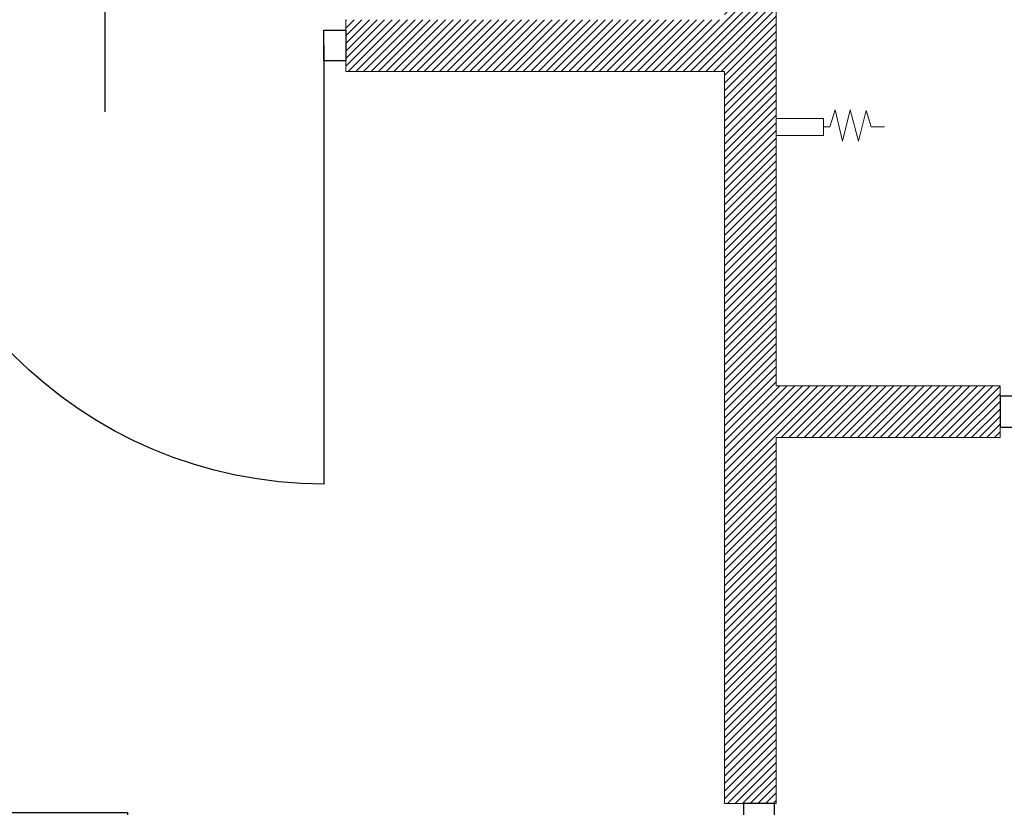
# Model space of a CAD drawing. Header units: inches. Extents: x 27484 to 71626, y -45113 to 39.
# Tile 103 of 256: x 34622 to 34850, y -32204 to -32021. Entities that reach past the tile are written whole.
import ezdxf

# ---------------------------------------------------------------- set-up
doc = ezdxf.new("R2010")
doc.units = ezdxf.units.IN
doc.header["$LTSCALE"] = 50
doc.header["$MEASUREMENT"] = 0
for name, color, linetype, lineweight in [('A-ARMATURA', 45, 'Continuous', 5), ('A-SCIANY', 5, 'Continuous', 18), ('A-SLUSARKA', 4, 'Continuous', 13), ('A-ść. istn.', 8, 'Continuous', 0), ('R-MET-DRZ', 7, 'Continuous', 15)]:
    doc.layers.add(name, color=color, linetype=linetype, lineweight=lineweight)
for name, color, linetype in [('koncepcja', 6, 'Continuous'), ('S-DRZ-', 7, 'Continuous'), ('S-DRZ-O', 7, 'Continuous'), ('S-DRZ-SKRZYD', 5, 'Continuous'), ('S-DRZ-WEGAR', 7, 'Continuous')]:
    doc.layers.add(name, color=color, linetype=linetype)

# ---------------------------------------------------------------- blocks, each defined once
blk = doc.blocks.new('A$C1D21525B')
at = {"layer": 'A-ARMATURA'}
blk.add_lwpolyline([(0, 11.01), (0, 12.5), (-3.99, 13.74), (3.32, 15.39), (-3.99, 17.22), (3.32, 19.09), (-3.82, 20.87), (0, 22.08), (0, 25.18)], dxfattribs=at)
blk.add_lwpolyline([(1.99, 0), (-1.99, 0), (-1.99, 11.01), (1.99, 11.01)], close=True, dxfattribs=at)
blk = doc.blocks.new('D90-L-DL')
at = {"layer": 'S-DRZ-'}
blk.add_arc((-45, 0), 90, 270, 0, dxfattribs=at)
at = {"layer": 'S-DRZ-O'}
blk.add_line((0, 15.12), (0, -15.12), dxfattribs=at)
at = {"layer": 'S-DRZ-SKRZYD'}
blk.add_line((-45, 0), (-45, -90), dxfattribs=at)
at = {"layer": 'S-DRZ-WEGAR'}
for points in [[(-50, -3.5), (-45, -3.5), (-45, 3.5), (-50, 3.5)], [(45, 3.5), (50, 3.5), (50, -3.5), (45, -3.5)]]:
    blk.add_lwpolyline(points, close=True, dxfattribs=at)
blk = doc.blocks.new('A$C07123322')
at = {"layer": 'A-SLUSARKA', "xscale": 1.020000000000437, "yscale": 1.020000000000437, "zscale": 1.020000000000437, "rotation": 270}
blk.add_blockref('D90-L-DL', (40.58, -45.9), dxfattribs=at)
blk = doc.blocks.new('A$C0BC40F88')
at = {"layer": 'S-DRZ-'}
blk.add_arc((5.1, 101.8), 101.8, 270, 0, dxfattribs=at)
at = {"layer": 'S-DRZ-O'}
blk.add_line((56, 117.22), (56, 86.38), dxfattribs=at)
at = {"layer": 'S-DRZ-SKRZYD'}
blk.add_line((5.1, 101.8), (5.1, 0), dxfattribs=at)
at = {"layer": 'S-DRZ-WEGAR'}
for points in [[(0, 98.23), (5.1, 98.23), (5.1, 105.37), (0, 105.37)], [(106.9, 105.37), (112, 105.37), (112, 98.23), (106.9, 98.23)]]:
    blk.add_lwpolyline(points, close=True, dxfattribs=at)

msp = doc.modelspace()

# ---------------------------------------------------------------- hatches: boundary and pattern name
at = {"layer": 'A-ść. istn.', "ltscale": 0.1}
h = msp.add_hatch(dxfattribs=at)
h.set_pattern_fill('ANSI31', color=256, scale=10)
h.set_pattern_definition([(45, (31560.1443, -34930.5661), (-0.88388348, 0.88388348), [])])
h.paths.add_polyline_path([(34797.48246, -31806.06607), (34785.48246, -31806.06607), (34785.48246, -32021.06607), (34697.48246, -32021.06607), (34697.48246, -32033.06607), (34785.48246, -32033.06607), (34785.48246, -32203.06607), (34797.48246, -32203.06607), (34797.48246, -32118.06607), (34849.48246, -32118.06607), (34849.48246, -32106.06607), (34797.48246, -32106.06607)])

# ---------------------------------------------------------------- linework, layer by layer
at = {"layer": 'A-SCIANY', "ltscale": 3}
for p, q in [((34797.48246, -32106.06607), (34797.48246, -31806.06607)), ((34797.48246, -31806.06607), (34797.48246, -32106.06607)), ((34785.48246, -32033.06607), (34785.48246, -32203.06607)), ((34849.48246, -32106.06607), (34797.48246, -32106.06607)), ((34849.48246, -32118.06607), (34849.48246, -32106.06607)), ((34849.48246, -32118.06607), (34797.48246, -32118.06607)), ((34797.48246, -32118.06607), (34797.48246, -32203.06607)), ((34785.48246, -32203.06607), (34797.48246, -32203.06607))]:
    msp.add_line(p, q, dxfattribs=at)
at = {"layer": 'A-SCIANY'}
for p, q in [((34697.48246, -32033.06607), (34697.48246, -32021.06607)), ((34785.48246, -32033.06607), (34697.48246, -32033.06607))]:
    msp.add_line(p, q, dxfattribs=at)

# ---------------------------------------------------------------- block references
at = {"layer": 'A-ARMATURA', "lineweight": -3, "rotation": 270}
msp.add_blockref('A$C1D21525B', (34797.48246, -32045.97319), dxfattribs=at)
at = {"layer": 'koncepcja', "lineweight": -3, "rotation": 90}
msp.add_blockref('A$C07123322', (34854.58246, -32152.64267), dxfattribs=at)
at = {"layer": 'koncepcja', "lineweight": -3, "xscale": -1}
msp.add_blockref('A$C07123322', (34595.55907, -32205.16607), dxfattribs=at)
at = {"layer": 'koncepcja', "lineweight": -3}
msp.add_blockref('A$C07123322', (34752.90586, -32208.16607), dxfattribs=at)
at = {"layer": 'R-MET-DRZ', "xscale": -1}
msp.add_blockref('A$C0BC40F88', (34697.48246, -32128.86606), dxfattribs=at)

doc.saveas('drawing.dxf')
